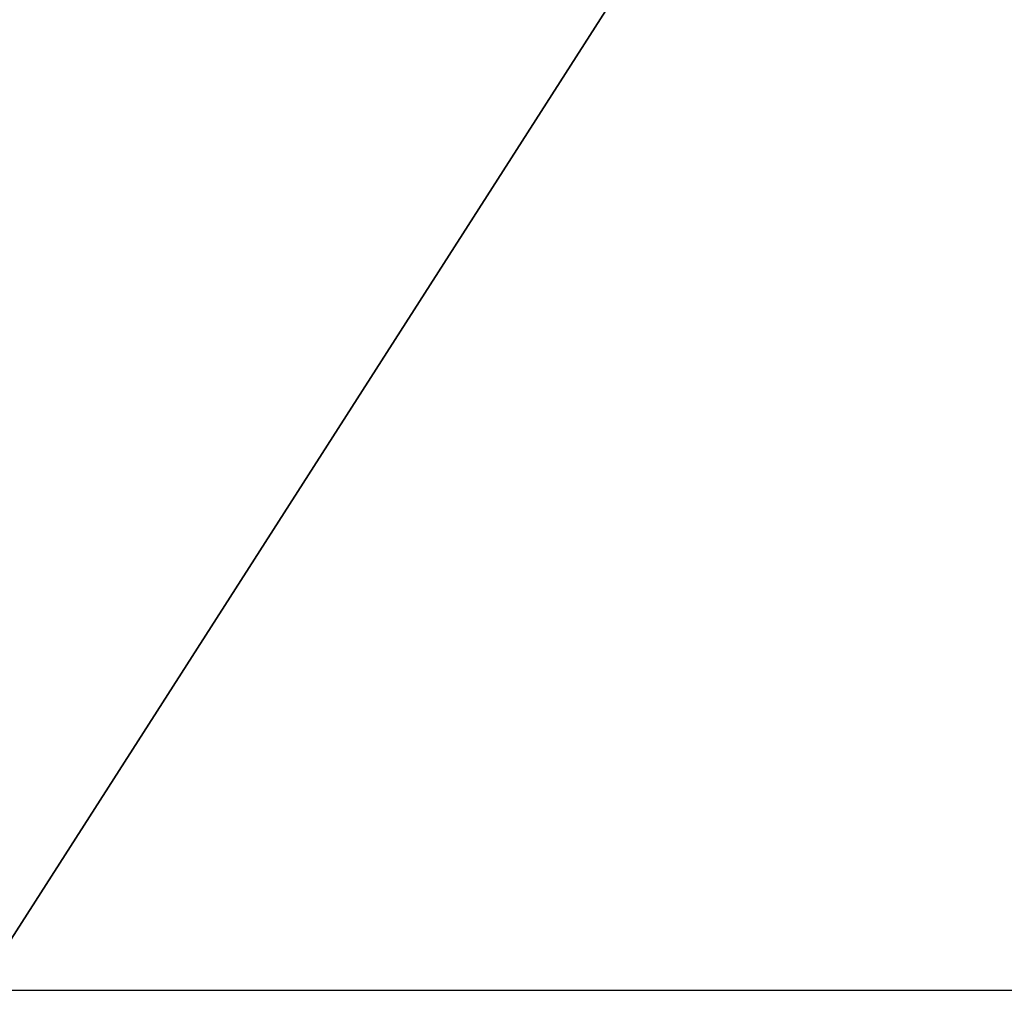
# Model space of a CAD drawing. Extents: x -0.026 to 0.026, y -0.137 to 0.026.
# Tile 239 of 256: x -0.006521 to -0.006375, y -0.018783 to -0.018639. Entities that reach past the tile are written whole.
import ezdxf

# ---------------------------------------------------------------- set-up
doc = ezdxf.new("R2010")
doc.units = 0
doc.layers.add('mesh', color=7, linetype='CONTINUOUS')

msp = doc.modelspace()

# ---------------------------------------------------------------- meshes
at = {"layer": 'mesh'}
mesh = msp.add_polyface(dxfattribs=at)
corners = [(-0.00436872, -0.01714546, 0.02852271), (-0.00439659, -0.01669316, 0.02845944), (-0.00551104, -0.01714546, 0.02910903), (-0.0055462, -0.01669316, 0.02904949), (-0.006576, -0.01714546, 0.02982633), (-0.00437922, -0.01623764, 0.02849886), (-0.00661795, -0.01669316, 0.02977137), (-0.00552429, -0.01623764, 0.02908659), (-0.00431766, -0.01580632, 0.02863862), (-0.00659181, -0.01623764, 0.02980562), (-0.00544663, -0.01580632, 0.02921808), (-0.00707475, -0.01714546, 0.04664959), (-0.00711988, -0.01669316, 0.04670196), (-0.00605415, -0.01714546, 0.04742872), (-0.00609278, -0.01669316, 0.04748606), (-0.00494857, -0.01714546, 0.04808167), (-0.00709176, -0.01623764, 0.04666933), (-0.00498014, -0.01669316, 0.04814319), (-0.00606871, -0.01623764, 0.04745033), (-0.00496047, -0.01623764, 0.04810486), (-0.0076014, -0.01698339, 0.03083891), (-0.00555, -0.01663339, 0.02882742), (-0.005375, -0.01698339, 0.02913053), (-0.00784888, -0.01663339, 0.03059142), (-0.005375, -0.01698339, 0.04775008), (-0.00555, -0.01663339, 0.04805319), (-0.00784888, -0.01663339, 0.04628919), (-0.0027823, -0.01698339, 0.04882401), (-0.00555, -0.01568339, 0.02882742), (-0.00287289, -0.01663339, 0.04916208), (-0.00555, -0.01568339, 0.04805319), (-0.00621062, -0.01878339, 0.02966587), (-0.00533888, -0.01878339, 0.0291978), (-0.0076014, -0.01698339, 0.0460417), (-0.00652746, -0.01878339, 0.04698166), (-0.00532942, -0.01878339, 0.04767084), (-0.00331816, -0.0135565, 0.16435617), (-0.00484552, -0.01805601, 0.16753843), (-0.00626457, -0.01848106, 0.16701443), (-0.00486766, -0.01756731, 0.04792402), (-0.00595516, -0.01756731, 0.04728175), (-0.00695907, -0.01756731, 0.04651535), (-0.00742521, -0.01756731, 0.0307917), (-0.00646847, -0.01756731, 0.02996718), (-0.00542093, -0.01756731, 0.0292616), (-0.00518783, -0.01848339, 0.04802657), (-0.00506048, -0.01793534, 0.04779214), (-0.00486056, -0.01793534, 0.04791021), (-0.00518783, -0.01848339, 0.02885404), (-0.0065344, -0.01793534, 0.03004446), (-0.00669492, -0.01848339, 0.02983867), (-0.00541303, -0.01793534, 0.02927497), (-0.00505882, -0.01793534, 0.02909317), (-0.00652689, -0.01793534, 0.04682578), (-0.00669492, -0.01848339, 0.04704194), (-0.00694893, -0.01793534, 0.04650359), (-0.00594648, -0.01793534, 0.04726887), (-0.00429102, -0.01793534, 0.02869909), (-0.00484361, -0.01774943, 0.04787719), (-0.00592575, -0.01774943, 0.04723808), (-0.00692469, -0.01774943, 0.04647547), (-0.00643652, -0.01774943, 0.03000903), (-0.00539415, -0.01774943, 0.02930694), (-0.00427606, -0.01774943, 0.02873306), (-0.00429728, -0.01756731, 0.02868488)]
mesh.append_faces([[corners[k] for k in face] for face in [(0, 1, 2, 2), (2, 3, 4, 4), (1, 3, 2, 2), (1, 5, 3, 3), (3, 6, 4, 4), (3, 7, 6, 6), (5, 7, 3, 3), (5, 8, 7, 7), (7, 9, 6, 6), (7, 10, 9, 9), (11, 12, 13, 13), (13, 14, 15, 15), (12, 14, 13, 13), (12, 16, 14, 14), (14, 17, 15, 15), (14, 18, 17, 17), (16, 18, 14, 14), (18, 19, 17, 17), (20, 21, 22, 22), (20, 23, 21, 21), (24, 25, 26, 26), (27, 25, 24, 24), (23, 28, 21, 21), (29, 30, 25, 25), (22, 31, 20, 20), (22, 32, 31, 31), (33, 34, 24, 24), (34, 35, 24, 24), (36, 37, 38, 38), (39, 40, 13, 13), (40, 41, 11, 11), (42, 43, 4, 4), (43, 44, 2, 2), (0, 2, 44, 44), (2, 4, 43, 43), (11, 13, 40, 40), (13, 15, 39, 39), (45, 46, 47, 47), (48, 49, 50, 50), (48, 51, 49, 49), (52, 51, 48, 48), (53, 54, 55, 55), (54, 56, 46, 46), (53, 56, 54, 54), (51, 52, 57, 57), (56, 53, 55, 55), (47, 46, 56, 56), (56, 58, 47, 47), (56, 59, 58, 58), (55, 59, 56, 56), (55, 60, 59, 59), (51, 61, 49, 49), (51, 62, 61, 61), (57, 62, 51, 51), (57, 63, 62, 62), (59, 39, 58, 58), (59, 40, 39, 39), (60, 40, 59, 59), (60, 41, 40, 40), (62, 43, 61, 61), (62, 44, 43, 43), (63, 44, 62, 62), (63, 64, 44, 44)]])

doc.saveas('drawing.dxf')
